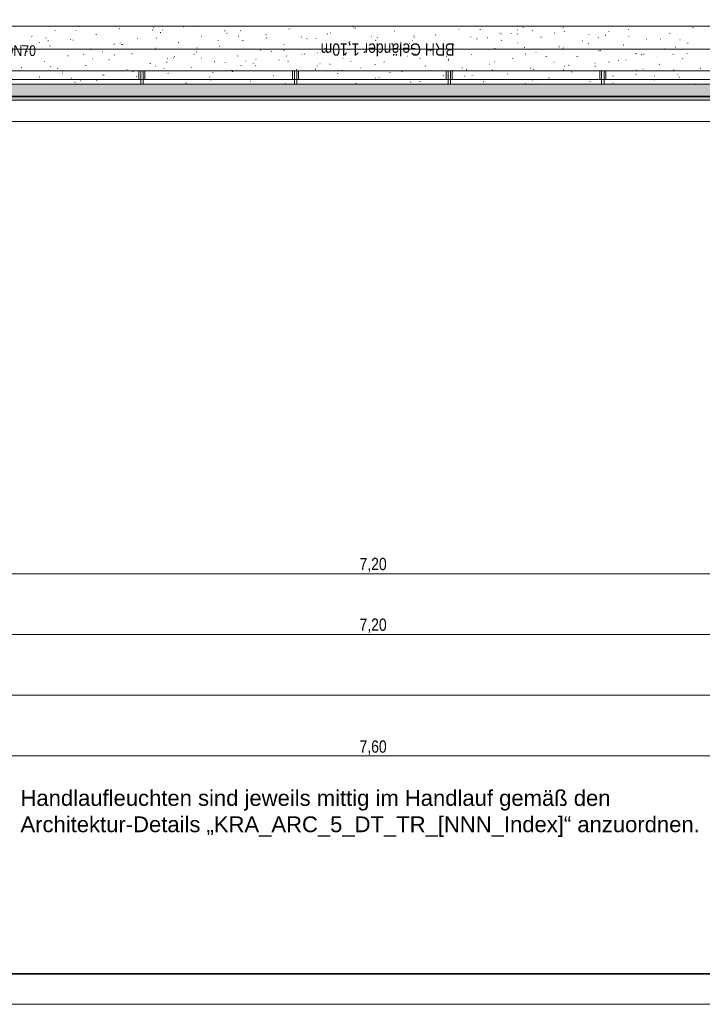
# Model space of a CAD drawing. Extents: x -740 to 300, y 62 to 1112.
# Tile 8 of 187: x -285 to -172, y 62 to 225. Entities that reach past the tile are written whole.
import ezdxf
from ezdxf.lldxf.tags import DXFTag

# ---------------------------------------------------------------- set-up
doc = ezdxf.new("R2010")
doc.units = 0
doc.layers.get('0').update_dxf_attribs({"lineweight": 13})
for name, color, linetype, lineweight, true_color in [('00_E_ST_Handlaufleuchte_Bem', 7, 'Continuous', 5, 0x7d7d00), ('30 -33 Aussenwände- 7 Fassade_ Elemente', 7, 'Continuous', 9, 0x00aacc), ('30 -36 Dächer- 1 Konstruktion', 7, 'Continuous', 35, 0x6666cc), ('30 -36 Dächer- 3 Dachbeläge', 7, 'Continuous', 15, 0x9999ff), ('30 -36 Dächer- 3 Dachbeläge Gründach', 9, 'Continuous', 9, 0x808080), ('30 -36 Dächer- 4 Dachbekleidungen', 7, 'Continuous', 9, 0xccccff), ('70 -72 Beschriftung- 1 Beschriftung allgemein', 7, 'Continuous', 9, 0xff6633), ('70 -76 Bemaßung- 2 Allgemein', 9, 'Continuous', 5, 0x808080)]:
    doc.layers.add(name, color=color, linetype=linetype, lineweight=lineweight, true_color=true_color)
doc.layers.add('70 -71 Achsen- 1 Gebäudeachsen', color=7, linetype='STRICHPUNKT2-A06CPVBCL0', lineweight=18)
doc.layers.add('iwb_Plankopf Rahmen', color=7, linetype='Continuous', lineweight=35)
doc.styles.get("Standard").update_dxf_attribs({"font": 'ARIALN.TTF'})
tags = doc.linetypes.add('STRICHPUNKT2-A06CPVBCL0', pattern=[12.7, 6.35, -3.175, 0, -3.175]).pattern_tags.tags
tags[10:11] = [DXFTag(74, 4), DXFTag(75, 0), DXFTag(340, '0'), DXFTag(46, 0.0), DXFTag(50, 0.0), DXFTag(44, 0.0), DXFTag(45, 0.0)]
tags[8:9] = [DXFTag(74, 4), DXFTag(75, 0), DXFTag(340, '0'), DXFTag(46, 0.0), DXFTag(50, 0.0), DXFTag(44, 0.0), DXFTag(45, 0.0)]
tags[6:7] = [DXFTag(74, 4), DXFTag(75, 0), DXFTag(340, '0'), DXFTag(46, 0.0), DXFTag(50, 0.0), DXFTag(44, 0.0), DXFTag(45, 0.0)]
tags[4:5] = [DXFTag(74, 4), DXFTag(75, 0), DXFTag(340, '0'), DXFTag(46, 0.0), DXFTag(50, 0.0), DXFTag(44, 0.0), DXFTag(45, 0.0)]

# ---------------------------------------------------------------- blocks, each defined once
blk = doc.blocks.new('Referenz-A06CPVBEL0')
at = {"layer": '30 -33 Aussenwände- 7 Fassade_ Elemente', "color": 0, "linetype": 'Continuous', "ltscale": 0.13}
for p, q in [((9.44, 212.11), (-682.36, 212.11)), ((-300.96, 212.11), (-151.76, 212.11)), ((-300.96, 211.51), (-151.76, 211.51)), ((-151.76, 207.97), (-300.96, 207.97)), ((-151.76, 207.97), (-300.96, 207.97))]:
    blk.add_line(p, q, dxfattribs=at)
at = {"layer": '30 -36 Dächer- 1 Konstruktion', "color": 0, "linetype": 'Continuous', "ltscale": 0.35}
blk.add_line((-682.36, 212.11), (9.44, 212.11), dxfattribs=at)
at = {"layer": '30 -36 Dächer- 1 Konstruktion', "color": 0, "lineweight": 25}
for p, q in [((9.44, 212.11), (-682.36, 212.11)), ((-682.36, 212.11), (9.44, 212.11)), ((-682.36, 212.11), (9.44, 212.11)), ((9.44, 212.11), (-682.36, 212.11))]:
    blk.add_line(p, q, dxfattribs=at)
at = {"layer": '30 -36 Dächer- 1 Konstruktion', "color": 0, "lineweight": 5}
for p, q in [((9.44, 212.11), (-682.36, 212.11)), ((-682.36, 212.11), (9.44, 212.11)), ((-682.36, 212.11), (9.44, 212.11)), ((9.44, 212.11), (-682.36, 212.11))]:
    blk.add_line(p, q, dxfattribs=at)
at = {"layer": '30 -36 Dächer- 1 Konstruktion', "color": 0, "lineweight": -2}
for p, q in [((9.44, 212.11), (-682.36, 212.11)), ((-682.36, 212.11), (9.44, 212.11)), ((-682.36, 212.11), (9.44, 212.11)), ((9.44, 212.11), (-682.36, 212.11))]:
    blk.add_line(p, q, dxfattribs=at)
at = {"layer": '30 -36 Dächer- 1 Konstruktion', "color": 0}
blk.add_line((-682.36, 212.11), (9.44, 212.11), dxfattribs=at)
at = {"layer": '30 -36 Dächer- 3 Dachbeläge', "color": 0, "lineweight": 9}
for p, q in [((-682.36, 223.71), (-16.16, 223.71)), ((-278.73, 222.96), (-278.65, 222.98)), ((-275.27, 222.98), (-275.19, 222.96)), ((-274.9, 223.65), (-274.83, 223.63)), ((-268.12, 223.26), (-268.05, 223.28)), ((-266.01, 222.53), (-266.04, 222.56)), ((-262.64, 223.08), (-262.56, 223.05)), ((-262.45, 223.49), (-262.52, 223.45)), ((-261.34, 222.62), (-261.26, 222.63)), ((-260.95, 223.05), (-260.98, 223.08)), ((-257.52, 223.57), (-257.44, 223.59)), ((-255.89, 223.57), (-255.91, 223.6)), ((-250.73, 222.92), (-250.66, 222.94)), ((-250.37, 222.51), (-250.3, 222.48)), ((-248.11, 222.96), (-248.17, 222.91)), ((-240.13, 223.22), (-240.05, 223.24)), ((-233.76, 222.43), (-233.83, 222.38)), ((-233.34, 222.57), (-233.27, 222.59)), ((-229.52, 223.52), (-229.45, 223.54)), ((-229.23, 223.36), (-229.16, 223.34)), ((-222.74, 222.88), (-222.66, 222.89)), ((-220.83, 223.71), (-220.81, 223.7)), ((-212.13, 223.18), (-212.06, 223.2)), ((-208.62, 223.16), (-208.54, 223.13)), ((-205.35, 222.53), (-205.27, 222.55)), ((-205.03, 222.4), (-205.06, 222.43)), ((-203.47, 222.43), (-203.48, 222.5)), ((-202.46, 223.1), (-202.42, 223.1)), ((-202.45, 222.41), (-202.38, 222.38)), ((-201.53, 223.48), (-201.45, 223.5)), ((-199.97, 222.92), (-199.99, 222.95)), ((-196.35, 222.58), (-196.28, 222.55)), ((-194.9, 223.44), (-194.93, 223.47)), ((-194.74, 222.83), (-194.67, 222.85)), ((-187.35, 222.82), (-187.36, 222.89)), ((-184.14, 223.14), (-184.06, 223.16)), ((-177.35, 222.49), (-177.28, 222.51)), ((-173.53, 223.44), (-173.46, 223.46)), ((-282.55, 222.01), (-282.47, 222.03)), ((-281.21, 220.98), (-281.24, 221.01)), ((-280.18, 221.75), (-280.23, 221.69)), ((-279.86, 221.28), (-279.79, 221.25)), ((-276.14, 221.5), (-276.17, 221.53)), ((-275.76, 221.36), (-275.69, 221.38)), ((-271.94, 222.31), (-271.87, 222.33)), ((-271.08, 222.02), (-271.11, 222.04)), ((-267.93, 220.86), (-267.94, 220.93)), ((-265.16, 221.66), (-265.08, 221.68)), ((-261.96, 221.77), (-262.02, 221.71)), ((-258.37, 221.01), (-258.3, 221.03)), ((-254.55, 221.97), (-254.48, 221.98)), ((-251.81, 221.25), (-251.82, 221.32)), ((-248.49, 222.02), (-248.41, 222)), ((-247.77, 221.32), (-247.69, 221.34)), ((-243.95, 222.27), (-243.87, 222.29)), ((-243.74, 221.78), (-243.8, 221.73)), ((-238.11, 221.93), (-238.03, 221.9)), ((-237.16, 221.62), (-237.09, 221.64)), ((-235.7, 221.65), (-235.71, 221.72)), ((-230.38, 220.97), (-230.3, 220.99)), ((-226.56, 221.92), (-226.48, 221.94)), ((-225.84, 221.36), (-225.77, 221.33)), ((-225.53, 221.8), (-225.58, 221.75)), ((-221.7, 221.06), (-221.63, 221.04)), ((-220.23, 220.84), (-220.25, 220.87)), ((-219.77, 221.27), (-219.7, 221.29)), ((-219.58, 222.04), (-219.59, 222.11)), ((-219.42, 221.89), (-219.48, 221.85)), ((-215.95, 222.23), (-215.88, 222.25)), ((-215.16, 221.36), (-215.19, 221.39)), ((-213.58, 220.78), (-213.51, 220.75)), ((-210.1, 221.88), (-210.12, 221.91)), ((-209.17, 221.58), (-209.09, 221.6)), ((-207.31, 221.82), (-207.37, 221.77)), ((-205.07, 221.36), (-205.14, 221.31)), ((-202.38, 220.93), (-202.31, 220.95)), ((-198.56, 221.88), (-198.49, 221.9)), ((-191.78, 221.23), (-191.7, 221.25)), ((-190.73, 220.82), (-190.79, 220.78)), ((-190.65, 222.32), (-190.61, 222.32)), ((-189.09, 221.84), (-189.15, 221.79)), ((-187.96, 222.18), (-187.88, 222.2)), ((-184.09, 222.01), (-184.02, 221.98)), ((-181.17, 221.53), (-181.1, 221.55)), ((-178.83, 221.54), (-178.8, 221.54)), ((-175.67, 221.45), (-175.59, 221.42)), ((-174.39, 220.89), (-174.31, 220.9)), ((-284.04, 220.47), (-284.05, 220.54)), ((-283.4, 219.45), (-283.33, 219.47)), ((-283.25, 219.51), (-283.31, 219.47)), ((-282.67, 220.24), (-282.63, 220.24)), ((-279.58, 220.41), (-279.51, 220.43)), ((-272.8, 219.76), (-272.72, 219.78)), ((-270.85, 219.46), (-270.82, 219.46)), ((-268.98, 220.71), (-268.9, 220.73)), ((-267.74, 220.68), (-267.66, 220.66)), ((-267.6, 220.7), (-267.53, 220.68)), ((-262.19, 220.06), (-262.12, 220.08)), ((-255.41, 219.41), (-255.33, 219.43)), ((-255.33, 220.13), (-255.26, 220.1)), ((-251.59, 220.36), (-251.51, 220.38)), ((-244.8, 219.72), (-244.73, 219.73)), ((-243.07, 219.56), (-243, 219.53)), ((-240.98, 220.67), (-240.91, 220.69)), ((-240.96, 219.72), (-240.88, 219.7)), ((-235.42, 219.28), (-235.45, 219.31)), ((-234.2, 220.02), (-234.12, 220.04)), ((-230.36, 219.8), (-230.38, 219.83)), ((-227.41, 219.37), (-227.34, 219.39)), ((-225.29, 220.32), (-225.32, 220.35)), ((-223.59, 220.32), (-223.52, 220.34)), ((-216.81, 219.67), (-216.73, 219.69)), ((-212.99, 220.63), (-212.91, 220.64)), ((-206.2, 219.98), (-206.13, 219.99)), ((-201.32, 220.21), (-201.24, 220.18)), ((-201.08, 219.15), (-201.14, 219.09)), ((-199.42, 219.33), (-199.34, 219.35)), ((-195.6, 220.28), (-195.52, 220.3)), ((-194.92, 220.1), (-194.85, 220.08)), ((-189.05, 219.63), (-188.98, 219.6)), ((-188.81, 219.63), (-188.74, 219.65)), ((-184.99, 220.58), (-184.92, 220.6)), ((-182.97, 219.24), (-182.95, 219.2)), ((-182.86, 219.17), (-182.92, 219.11)), ((-178.21, 219.93), (-178.13, 219.95)), ((-176.38, 220.29), (-176.44, 220.24)), ((-174.44, 219.14), (-174.46, 219.17)), ((-280.44, 217.85), (-280.36, 217.87)), ((-276.62, 218.81), (-276.54, 218.82)), ((-273.95, 219.07), (-274, 219.02)), ((-272.56, 218.33), (-272.49, 218.3)), ((-269.83, 218.16), (-269.76, 218.18)), ((-268.9, 218.98), (-268.97, 218.93)), ((-266.01, 219.11), (-265.94, 219.13)), ((-263.05, 217.51), (-262.97, 217.53)), ((-260.3, 217.76), (-260.22, 217.73)), ((-260.21, 218.38), (-260.13, 218.35)), ((-259.23, 218.46), (-259.15, 218.48)), ((-259.04, 218.68), (-259.01, 218.68)), ((-255.73, 219.09), (-255.79, 219.04)), ((-254.56, 218.44), (-254.62, 218.4)), ((-252.44, 217.81), (-252.37, 217.83)), ((-250.62, 217.72), (-250.64, 217.75)), ((-248.62, 218.76), (-248.55, 218.78)), ((-247.23, 217.9), (-247.2, 217.9)), ((-246.03, 217.47), (-246.04, 217.54)), ((-245.55, 218.24), (-245.58, 218.27)), ((-241.84, 218.11), (-241.76, 218.13)), ((-240.49, 218.76), (-240.51, 218.79)), ((-240.21, 217.91), (-240.28, 217.86)), ((-238.02, 219.07), (-237.94, 219.09)), ((-237.51, 219.11), (-237.57, 219.06)), ((-235.93, 219.08), (-235.92, 219.05)), ((-231.23, 218.42), (-231.16, 218.44)), ((-230.81, 218.98), (-230.73, 218.95)), ((-229.92, 217.86), (-229.92, 217.93)), ((-224.45, 217.77), (-224.37, 217.79)), ((-220.63, 218.72), (-220.55, 218.74)), ((-219.3, 219.13), (-219.35, 219.07)), ((-218.54, 218.41), (-218.47, 218.38)), ((-214.17, 218.76), (-214.1, 218.74)), ((-213.84, 218.07), (-213.77, 218.09)), ((-213.8, 218.25), (-213.81, 218.32)), ((-210.02, 219.02), (-209.95, 219.04)), ((-206.28, 217.83), (-206.21, 217.8)), ((-203.24, 218.37), (-203.16, 218.39)), ((-197.68, 218.65), (-197.69, 218.72)), ((-196.45, 217.73), (-196.38, 217.74)), ((-192.63, 218.68), (-192.56, 218.7)), ((-189.63, 217.59), (-189.66, 217.61)), ((-187.39, 217.8), (-187.32, 217.78)), ((-185.85, 218.03), (-185.77, 218.05)), ((-184.57, 218.1), (-184.59, 218.13)), ((-182.03, 218.98), (-181.95, 219)), ((-181.57, 219.04), (-181.58, 219.11)), ((-179.5, 218.62), (-179.53, 218.65)), ((-176.79, 219.06), (-176.72, 219.03)), ((-175.24, 218.33), (-175.17, 218.35)), ((-284.26, 216.9), (-284.18, 216.92)), ((-279.46, 217.04), (-279.39, 217.01)), ((-278.26, 216.68), (-278.27, 216.75)), ((-277.52, 215.95), (-277.45, 215.93)), ((-277.47, 216.25), (-277.4, 216.27)), ((-273.65, 217.2), (-273.58, 217.22)), ((-267.72, 216.4), (-267.78, 216.34)), ((-266.87, 216.55), (-266.79, 216.57)), ((-265.81, 216.16), (-265.84, 216.19)), ((-262.15, 217.08), (-262.15, 217.15)), ((-260.75, 216.68), (-260.77, 216.71)), ((-260.08, 215.91), (-260.01, 215.92)), ((-256.26, 216.86), (-256.19, 216.88)), ((-255.68, 217.2), (-255.71, 217.23)), ((-252.68, 216.08), (-252.61, 216.05)), ((-249.5, 216.41), (-249.56, 216.36)), ((-249.48, 216.21), (-249.4, 216.23)), ((-248.03, 217.18), (-247.96, 217.15)), ((-245.66, 217.16), (-245.58, 217.18)), ((-238.87, 216.51), (-238.8, 216.53)), ((-235.77, 216.61), (-235.7, 216.58)), ((-235.42, 217.13), (-235.39, 217.12)), ((-235.05, 217.46), (-234.98, 217.48)), ((-233.43, 217.42), (-233.35, 217.4)), ((-231.28, 216.43), (-231.34, 216.38)), ((-228.27, 216.82), (-228.19, 216.83)), ((-225.87, 217.37), (-225.93, 217.33)), ((-223.61, 216.35), (-223.58, 216.34)), ((-223.51, 216.03), (-223.43, 216)), ((-221.48, 216.17), (-221.41, 216.19)), ((-217.66, 217.12), (-217.59, 217.14)), ((-213.07, 216.45), (-213.12, 216.4)), ((-211.52, 216.84), (-211.59, 216.79)), ((-210.88, 216.47), (-210.8, 216.49)), ((-207.06, 217.42), (-206.98, 217.44)), ((-206.64, 216.46), (-206.57, 216.44)), ((-204.83, 216.03), (-204.85, 216.06)), ((-200.27, 216.77), (-200.2, 216.79)), ((-199.76, 216.55), (-199.79, 216.58)), ((-197.18, 216.3), (-197.24, 216.26)), ((-194.85, 216.47), (-194.91, 216.42)), ((-194.7, 217.07), (-194.72, 217.09)), ((-194.02, 217.26), (-193.94, 217.23)), ((-193.49, 216.12), (-193.41, 216.14)), ((-189.67, 217.08), (-189.59, 217.1)), ((-182.88, 216.43), (-182.81, 216.45)), ((-181.75, 216.68), (-181.68, 216.65)), ((-179.06, 217.38), (-178.99, 217.4)), ((-176.63, 216.49), (-176.69, 216.44)), ((-172.28, 216.73), (-172.2, 216.75)), ((-281.29, 215.3), (-281.22, 215.32)), ((-281.01, 214.61), (-281.03, 214.63)), ((-275.94, 215.12), (-275.97, 215.15)), ((-275.35, 214.46), (-275.42, 214.42)), ((-274.51, 214.65), (-274.43, 214.67)), ((-271.93, 214.73), (-271.86, 214.71)), ((-270.88, 215.64), (-270.9, 215.67)), ((-270.69, 215.6), (-270.61, 215.62)), ((-265.26, 215.38), (-265.19, 215.35)), ((-263.9, 214.95), (-263.83, 214.97)), ((-257.12, 214.3), (-257.04, 214.32)), ((-253.3, 215.26), (-253.22, 215.28)), ((-253, 214.81), (-252.92, 214.78)), ((-246.51, 214.61), (-246.44, 214.63)), ((-242.69, 215.56), (-242.62, 215.58)), ((-235.91, 214.91), (-235.83, 214.93)), ((-232.09, 215.86), (-232.01, 215.88)), ((-229.12, 214.26), (-229.05, 214.28)), ((-225.9, 215.12), (-225.82, 215.09)), ((-225.3, 215.21), (-225.23, 215.23)), ((-220.02, 214.47), (-220.05, 214.5)), ((-218.52, 214.56), (-218.44, 214.58)), ((-214.96, 214.99), (-214.98, 215.02)), ((-214.7, 215.52), (-214.62, 215.54)), ((-211.8, 215.57), (-211.76, 215.56)), ((-211.24, 215.46), (-211.17, 215.43)), ((-209.89, 215.51), (-209.92, 215.54)), ((-208.02, 214.47), (-208.02, 214.54)), ((-207.91, 214.87), (-207.84, 214.89)), ((-204.09, 215.82), (-204.02, 215.84)), ((-199.99, 214.79), (-199.95, 214.79)), ((-198.98, 214.88), (-198.91, 214.85)), ((-197.31, 215.17), (-197.23, 215.19)), ((-191.9, 214.86), (-191.91, 214.93)), ((-190.52, 214.52), (-190.45, 214.54)), ((-186.72, 214.31), (-186.64, 214.28)), ((-186.7, 215.47), (-186.63, 215.49)), ((-182.83, 215.77), (-182.89, 215.73)), ((-179.92, 214.83), (-179.84, 214.84)), ((-179.86, 215.5), (-179.79, 215.48)), ((-176.1, 215.78), (-176.02, 215.8)), ((-175.79, 215.25), (-175.79, 215.32)), ((7.44, 214.11), (-682.36, 214.11)), ((-240.73, 214.23), (-240.66, 214.2)), ((-224.14, 214.11), (-224.14, 214.15)), ((-201.13, 214.22), (-201.05, 214.24)), ((-199.11, 214.16), (-199.04, 214.13)), ((-173.13, 214.18), (-173.06, 214.2))]:
    blk.add_line(p, q, dxfattribs=at)
at = {"layer": '30 -36 Dächer- 3 Dachbeläge', "color": 0, "linetype": 'Continuous', "ltscale": 0.15}
for p, q in [((7.44, 214.11), (-682.36, 214.11)), ((-682.36, 211.51), (10.04, 211.51))]:
    blk.add_line(p, q, dxfattribs=at)
at = {"layer": '30 -36 Dächer- 3 Dachbeläge', "color": 0, "lineweight": 0}
for points in [[(7.44, 211.51), (-682.36, 212.97), (-682.36, 214.11)], [(7.44, 211.51), (-682.36, 214.11), (7.44, 214.11)], [(-682.36, 212.97), (7.44, 211.51), (-682.36, 211.51)]]:
    blk.add_solid(points, dxfattribs=at)
at = {"layer": '30 -36 Dächer- 3 Dachbeläge Gründach', "color": 0, "linetype": 'Continuous', "ltscale": 0.13}
blk.add_line((-682.36, 223.71), (-2.16, 223.71), dxfattribs=at)
at = {"layer": '30 -36 Dächer- 4 Dachbekleidungen', "color": 0, "linetype": 'Continuous', "ltscale": 0.13}
for p, q in [((5.24, 216.31), (-682.36, 216.31)), ((-264.86, 214.91), (-264.86, 216.31)), ((-264.86, 216.31), (-264.56, 216.31)), ((-264.56, 214.91), (-264.56, 216.31)), ((-264.56, 216.31), (-264.16, 216.31)), ((-264.16, 216.31), (-264.16, 214.91)), ((-263.86, 216.31), (-264.16, 216.31)), ((-263.86, 214.91), (-263.86, 216.31)), ((-239.52, 214.91), (-239.52, 216.31)), ((-239.52, 216.31), (-239.22, 216.31)), ((-239.22, 214.91), (-239.22, 216.31)), ((-239.22, 216.31), (-238.82, 216.31)), ((-238.82, 216.31), (-238.82, 214.91)), ((-238.52, 216.31), (-238.82, 216.31)), ((-238.52, 214.91), (-238.52, 216.31)), ((-214.19, 214.91), (-214.19, 216.31)), ((-214.19, 216.31), (-213.89, 216.31)), ((-213.89, 214.91), (-213.89, 216.31)), ((-213.89, 216.31), (-213.49, 216.31)), ((-213.49, 216.31), (-213.49, 214.91)), ((-213.19, 216.31), (-213.49, 216.31)), ((-213.19, 214.91), (-213.19, 216.31)), ((-188.86, 214.91), (-188.86, 216.31)), ((-188.86, 216.31), (-188.56, 216.31)), ((-188.56, 214.91), (-188.56, 216.31)), ((-188.56, 216.31), (-188.16, 216.31)), ((-188.16, 216.31), (-188.16, 214.91)), ((-187.86, 216.31), (-188.16, 216.31)), ((-187.86, 214.91), (-187.86, 216.31)), ((-682.36, 214.91), (6.64, 214.91)), ((-264.16, 214.91), (-264.56, 214.91)), ((-264.56, 214.91), (-264.56, 214.11)), ((-264.16, 214.11), (-264.16, 214.91)), ((-238.82, 214.91), (-239.22, 214.91)), ((-239.22, 214.91), (-239.22, 214.11)), ((-238.82, 214.11), (-238.82, 214.91)), ((-213.49, 214.91), (-213.89, 214.91)), ((-213.89, 214.91), (-213.89, 214.11)), ((-213.49, 214.11), (-213.49, 214.91)), ((-188.16, 214.91), (-188.56, 214.91)), ((-188.56, 214.91), (-188.56, 214.11)), ((-188.16, 214.11), (-188.16, 214.91)), ((-264.56, 214.11), (-264.16, 214.11)), ((-239.22, 214.11), (-238.82, 214.11)), ((-213.89, 214.11), (-213.49, 214.11)), ((-188.56, 214.11), (-188.16, 214.11))]:
    blk.add_line(p, q, dxfattribs=at)
at = {"layer": '70 -71 Achsen- 1 Gebäudeachsen', "color": 0, "linetype": 'STRICHPUNKT2-A06CPVBCL0', "ltscale": 0.18}
blk.add_line((-682.36, 219.91), (76.35, 219.91), dxfattribs=at)
at = {"layer": '70 -76 Bemaßung- 2 Allgemein', "color": 0, "linetype": 'Continuous', "ltscale": 0.13}
for p, q in [((-155.42, 133.41), (-297.3, 133.41)), ((-155.42, 123.41), (-297.3, 123.41)), ((-11.36, 113.41), (-682.36, 113.41)), ((-151.42, 103.41), (-301.3, 103.41))]:
    blk.add_line(p, q, dxfattribs=at)
at = {"layer": '70 -72 Beschriftung- 1 Beschriftung allgemein', "color": 0, "linetype": 'Continuous', "ltscale": 0.13, "insert": (-212.84, 218.83), "char_height": 2.0138, "attachment_point": 1, "rotation": 180}
blk.add_mtext('{\\fArial Narrow;BRH Geländer 1,10m}', dxfattribs=at)
at = {"layer": '70 -72 Beschriftung- 1 Beschriftung allgemein', "color": 0, "linetype": 'Continuous', "ltscale": 0.13, "insert": (-299.91, 220.53), "char_height": 1.7621, "attachment_point": 1}
blk.add_mtext('{\\fArial Narrow;Drosselablauf DN70}', dxfattribs=at)
at = {"layer": '70 -76 Bemaßung- 2 Allgemein', "color": 0, "linetype": 'Continuous', "ltscale": 0.13, "char_height": 2.0138, "attachment_point": 1}
for s, insert in [('{\\fArial Narrow;7,20}', (-228.49, 136.03)), ('{\\fArial Narrow;7,20}', (-228.49, 126.03)), ('{\\fArial Narrow;7,60}', (-228.49, 105.93))]:
    blk.add_mtext(s, dxfattribs=dict(at, insert=insert))

msp = doc.modelspace()

# ---------------------------------------------------------------- linework, layer by layer
at = {"layer": 'iwb_Plankopf Rahmen', "color": 8, "lineweight": 13, "ltscale": 0.13, "true_color": 0x808080}
msp.add_lwpolyline([(300.35, 62.43), (-719.65, 62.43), (-719.65, 1112.43), (300.35, 1112.43), (300.35, 62.43)], close=True, dxfattribs=at)
at = {"layer": 'iwb_Plankopf Rahmen', "ltscale": 0.35}
msp.add_lwpolyline([(-699.65, 67.43), (-699.65, 1107.43), (295.35, 1107.43), (295.35, 67.43), (-599.65, 67.43), (-699.65, 67.43)], close=True, dxfattribs=at)

# ---------------------------------------------------------------- block references
at = {"color": 8, "lineweight": 13, "ltscale": 0.13, "true_color": 0x808080}
msp.add_blockref('Referenz-A06CPVBEL0', (0, 0), dxfattribs=at)

# ---------------------------------------------------------------- texts
at = {"layer": '00_E_ST_Handlaufleuchte_Bem', "ltscale": 0.13, "char_height": 2.6, "attachment_point": 1}
for s, insert in [('{\\fArial;Handlaufleuchten sind jeweils mittig im Handlauf gemäß den }', (-284.39, 97.75)), ('{\\fArial;Architektur-Details „KRA_ARC_5_DT_TR_[NNN_Index]“ anzuordnen.}', (-284.39, 93.41))]:
    msp.add_mtext(s, dxfattribs=dict(at, insert=insert))

doc.saveas('drawing.dxf')
